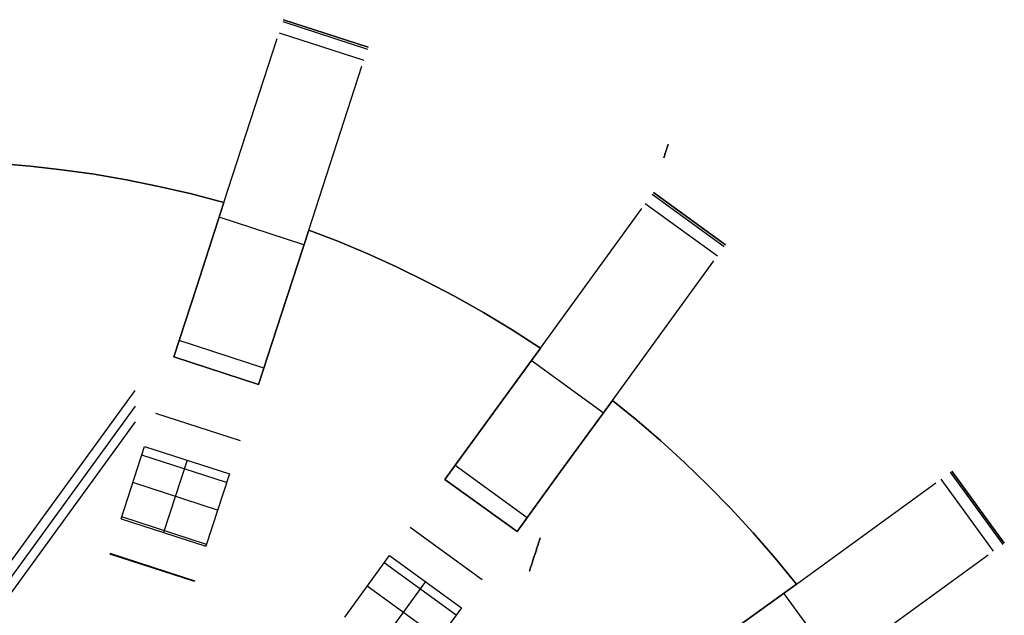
# Model space of a CAD drawing. Header units: millimetres. Extents: x 567 to 919, y 2269 to 2620.
# Tile 17 of 17: x 756 to 889, y 2533 to 2613. Entities that reach past the tile are written whole.
import ezdxf

# ---------------------------------------------------------------- set-up
doc = ezdxf.new("R2010")
doc.units = ezdxf.units.MM

msp = doc.modelspace()

# ---------------------------------------------------------------- linework, layer by layer
at = {"extrusion": (0.994926, -0.03131, -0.09561)}
for points in [[(2583.48, -243.88), (2636.76, -81.99)], [(2635.09, -81.44), (2581.81, -243.32)], [(2633.42, -80.89), (2580.13, -242.77)]]:
    msp.add_lwpolyline(points, dxfattribs=at)
at = {"extrusion": (0.951057, -0.309017, -5.69418e-14)}
msp.add_lwpolyline([(2730.19, -75.67), (2730.19, -75.5), (2730.18, -75.33), (2730.17, -75.16), (2730.15, -74.99), (2730.12, -74.82), (2730.09, -74.65), (2730.05, -74.48), (2730.01, -74.32), (2729.96, -74.15), (2729.9, -73.99), (2729.84, -73.83), (2729.78, -73.67), (2729.71, -73.52), (2729.63, -73.36), (2729.55, -73.21), (2729.46, -73.07), (2729.37, -72.92), (2729.27, -72.78), (2729.17, -72.64), (2729.07, -72.51), (2728.96, -72.38), (2728.84, -72.25), (2728.72, -72.13), (2728.6, -72.01), (2728.47, -71.89), (2728.34, -71.78)], dxfattribs=at)
at = {"extrusion": (0.951057, -0.309017, -1.42209e-13)}
msp.add_lwpolyline([(2729.92, -150.49), (2729.97, -150.33), (2730.02, -150.17), (2730.06, -150.01), (2730.1, -149.85), (2730.13, -149.69), (2730.15, -149.52), (2730.17, -149.36), (2730.18, -149.19), (2730.19, -149.03), (2730.19, -148.86)], dxfattribs=at)
for points in [[(791.76, 2613.15), (803.17, 2609.44)], [(791.85, 2613.41), (803.26, 2609.7)], [(791.85, 2613.41), (803.26, 2609.7)], [(803.26, 2609.7), (791.85, 2613.41)], [(783.84, 2588.76), (791.01, 2610.86)], [(791.27, 2611.65), (802.69, 2607.94)], [(795.25, 2585.05), (802.43, 2607.15)], [(783.84, 2588.76), (779.45, 2589.92), (775.06, 2590.94), (770.69, 2591.83), (766.34, 2592.57), (762.01, 2593.18), (757.72, 2593.66), (753.45, 2594.01), (749.23, 2594.24)], [(783.84, 2588.76), (779.45, 2589.92), (775.06, 2590.94), (770.69, 2591.83), (766.34, 2592.57), (762.01, 2593.18), (757.72, 2593.66), (753.45, 2594.01), (749.23, 2594.24)], [(749.23, 2594.24), (753.45, 2594.01), (757.72, 2593.66), (762.01, 2593.18), (766.34, 2592.57), (770.69, 2591.83), (775.06, 2590.94), (779.45, 2589.92), (783.84, 2588.76)], [(783.84, 2588.76), (779.45, 2589.92), (775.06, 2590.94), (770.69, 2591.83), (766.34, 2592.57), (762.01, 2593.18), (757.72, 2593.66), (753.45, 2594.01), (749.23, 2594.24)], [(749.23, 2594.24), (753.45, 2594.01), (757.72, 2593.66), (762.01, 2593.18), (766.34, 2592.57), (770.69, 2591.83), (775.06, 2590.94), (779.45, 2589.92), (783.84, 2588.76)], [(749.23, 2594.24), (753.45, 2594.01), (757.72, 2593.66), (762.01, 2593.18), (766.34, 2592.57), (770.69, 2591.83), (775.06, 2590.94), (779.45, 2589.92), (783.84, 2588.76)], [(841.54, 2589.89), (851.25, 2582.84)], [(841.7, 2590.11), (851.41, 2583.06)], [(841.7, 2590.11), (851.41, 2583.06)], [(851.41, 2583.06), (841.7, 2590.11)], [(851.41, 2583.06), (841.7, 2590.11)], [(780.16, 2577.46), (783.84, 2588.76)], [(783.84, 2588.76), (780.16, 2577.46)], [(780.16, 2577.46), (783.84, 2588.76)], [(783.84, 2588.76), (780.16, 2577.46)], [(840.61, 2588.61), (850.32, 2581.56)], [(826.47, 2569.14), (840.13, 2587.94)], [(794.6, 2583.06), (783.19, 2586.77)], [(795.25, 2585.05), (791.58, 2573.75)], [(791.58, 2573.75), (795.25, 2585.05)], [(795.25, 2585.05), (791.58, 2573.75)], [(791.58, 2573.75), (795.25, 2585.05)], [(826.47, 2569.14), (822.66, 2571.61), (818.8, 2573.93), (814.92, 2576.12), (811.01, 2578.17), (807.08, 2580.09), (803.14, 2581.88), (799.2, 2583.53), (795.25, 2585.05)], [(826.47, 2569.14), (822.66, 2571.61), (818.8, 2573.93), (814.92, 2576.12), (811.01, 2578.17), (807.08, 2580.09), (803.14, 2581.88), (799.2, 2583.53), (795.25, 2585.05)], [(795.25, 2585.05), (799.2, 2583.53), (803.14, 2581.88), (807.08, 2580.09), (811.01, 2578.17), (814.92, 2576.12), (818.8, 2573.93), (822.66, 2571.61), (826.47, 2569.14)], [(826.47, 2569.14), (822.66, 2571.61), (818.8, 2573.93), (814.92, 2576.12), (811.01, 2578.17), (807.08, 2580.09), (803.14, 2581.88), (799.2, 2583.53), (795.25, 2585.05)], [(795.25, 2585.05), (799.2, 2583.53), (803.14, 2581.88), (807.08, 2580.09), (811.01, 2578.17), (814.92, 2576.12), (818.8, 2573.93), (822.66, 2571.61), (826.47, 2569.14)], [(795.25, 2585.05), (799.2, 2583.53), (803.14, 2581.88), (807.08, 2580.09), (811.01, 2578.17), (814.92, 2576.12), (818.8, 2573.93), (822.66, 2571.61), (826.47, 2569.14)], [(836.18, 2562.09), (849.83, 2580.89)], [(777.07, 2567.95), (780.16, 2577.46)], [(780.16, 2577.46), (777.07, 2567.95)], [(777.07, 2567.95), (780.16, 2577.46)], [(780.16, 2577.46), (777.07, 2567.95)], [(791.58, 2573.75), (788.49, 2564.24)], [(788.49, 2564.24), (791.58, 2573.75)], [(791.58, 2573.75), (788.49, 2564.24)], [(788.49, 2564.24), (791.58, 2573.75)], [(789.2, 2566.44), (777.79, 2570.15)], [(819.49, 2559.53), (826.47, 2569.14)], [(826.47, 2569.14), (819.49, 2559.53)], [(819.49, 2559.53), (826.47, 2569.14)], [(826.47, 2569.14), (819.49, 2559.53)], [(777.07, 2567.95), (788.49, 2564.24)], [(777.07, 2567.95), (788.49, 2564.24)], [(777.07, 2567.95), (788.49, 2564.24)], [(777.07, 2567.95), (788.49, 2564.24)], [(777.07, 2567.95), (788.49, 2564.24)], [(777.07, 2567.95), (788.49, 2564.24)], [(788.49, 2564.24), (777.07, 2567.95)], [(788.49, 2564.24), (777.07, 2567.95)], [(788.49, 2564.24), (777.07, 2567.95)], [(834.95, 2560.39), (825.24, 2567.45)], [(836.18, 2562.09), (829.2, 2552.48)], [(829.2, 2552.48), (836.18, 2562.09)], [(836.18, 2562.09), (829.2, 2552.48)], [(829.2, 2552.48), (836.18, 2562.09)], [(860.96, 2537.31), (858.09, 2540.83), (855.14, 2544.24), (852.13, 2547.52), (849.04, 2550.68), (845.9, 2553.72), (842.7, 2556.63), (839.46, 2559.42), (836.18, 2562.09)], [(860.96, 2537.31), (858.09, 2540.83), (855.14, 2544.24), (852.13, 2547.52), (849.04, 2550.68), (845.9, 2553.72), (842.7, 2556.63), (839.46, 2559.42), (836.18, 2562.09)], [(836.18, 2562.09), (839.46, 2559.42), (842.7, 2556.63), (845.9, 2553.72), (849.04, 2550.68), (852.13, 2547.52), (855.14, 2544.24), (858.09, 2540.83), (860.96, 2537.31)], [(860.96, 2537.31), (858.09, 2540.83), (855.14, 2544.24), (852.13, 2547.52), (849.04, 2550.68), (845.9, 2553.72), (842.7, 2556.63), (839.46, 2559.42), (836.18, 2562.09)], [(836.18, 2562.09), (839.46, 2559.42), (842.7, 2556.63), (845.9, 2553.72), (849.04, 2550.68), (852.13, 2547.52), (855.14, 2544.24), (858.09, 2540.83), (860.96, 2537.31)], [(836.18, 2562.09), (839.46, 2559.42), (842.7, 2556.63), (845.9, 2553.72), (849.04, 2550.68), (852.13, 2547.52), (855.14, 2544.24), (858.09, 2540.83), (860.96, 2537.31)], [(774.62, 2560.38), (786.03, 2556.67)], [(813.61, 2551.44), (819.49, 2559.53)], [(819.49, 2559.53), (813.61, 2551.44)], [(813.61, 2551.44), (819.49, 2559.53)], [(819.49, 2559.53), (813.61, 2551.44)], [(769.98, 2546.13), (773.15, 2555.89)], [(773.15, 2555.89), (784.57, 2552.18)], [(784.19, 2551.01), (772.77, 2554.71)], [(778.86, 2554.03), (775.69, 2544.28)], [(824.67, 2546.26), (814.97, 2553.31)], [(829.2, 2552.48), (823.32, 2544.39)], [(823.32, 2544.39), (829.2, 2552.48)], [(829.2, 2552.48), (823.32, 2544.39)], [(823.32, 2544.39), (829.2, 2552.48)], [(881.92, 2552.55), (888.98, 2542.84)], [(881.92, 2552.55), (888.98, 2542.84)], [(888.98, 2542.84), (881.92, 2552.55)], [(784.57, 2552.18), (781.4, 2542.42)], [(813.61, 2551.44), (823.32, 2544.39)], [(813.61, 2551.44), (823.32, 2544.39)], [(813.61, 2551.44), (823.32, 2544.39)], [(813.61, 2551.44), (823.32, 2544.39)], [(813.61, 2551.44), (823.32, 2544.39)], [(813.61, 2551.44), (823.32, 2544.39)], [(823.32, 2544.39), (813.61, 2551.44)], [(823.32, 2544.39), (813.61, 2551.44)], [(823.32, 2544.39), (813.61, 2551.44)], [(880.42, 2551.46), (887.48, 2541.75)], [(881.7, 2552.39), (888.76, 2542.68)], [(782.98, 2547.3), (771.57, 2551.01)], [(860.96, 2537.31), (879.75, 2550.97)], [(769.98, 2546.13), (781.4, 2542.42)], [(781.48, 2542.67), (770.07, 2546.38)], [(808.93, 2545), (818.64, 2537.95)], [(779.85, 2537.67), (768.44, 2541.37)], [(768.47, 2541.48), (779.89, 2537.77)], [(800.12, 2532.88), (806.15, 2541.18)], [(806.15, 2541.18), (815.86, 2534.13)], [(868.01, 2527.61), (886.8, 2541.26)], [(815.14, 2533.13), (805.43, 2540.18)], [(812.85, 2529.98), (803.14, 2537.03)], [(811.01, 2537.65), (804.98, 2529.35)], [(851.34, 2530.33), (860.96, 2537.31)], [(860.96, 2537.31), (851.34, 2530.33)], [(851.34, 2530.33), (860.96, 2537.31)], [(860.96, 2537.31), (851.34, 2530.33)], [(866.31, 2526.37), (859.26, 2536.08)], [(815.86, 2534.13), (809.83, 2525.83)]]:
    msp.add_lwpolyline(points)
at = {"extrusion": (1, 0, 0)}
for points in [[(2613.41, -148.86), (2613.41, -75.67)], [(2611.56, -75.67), (2611.56, -148.86)], [(2609.7, -75.67), (2609.7, -148.86)], [(2590.11, -148.86), (2590.11, -75.67)], [(2588.76, -94), (2588.76, -106)], [(2588.76, -146), (2588.76, -158)], [(2586.59, -75.67), (2586.59, -148.86)], [(2585.05, -94), (2585.05, -106)], [(2585.05, -146), (2585.05, -158)], [(2583.06, -75.67), (2583.06, -148.86)], [(2569.14, -94), (2569.14, -106)], [(2569.14, -146), (2569.14, -158)], [(2567.95, -84), (2567.95, -94)], [(2567.95, -106), (2567.95, -146)], [(2567.95, -158), (2567.95, -178)], [(2566.1, -94), (2566.1, -84)], [(2566.1, -146), (2566.1, -106)], [(2566.1, -178), (2566.1, -158)], [(2563.22, -30.55), (2563.22, -79.02)], [(2563.22, -201.43), (2563.22, -302.98)], [(2564.24, -94), (2564.24, -84)], [(2564.24, -146), (2564.24, -106)], [(2564.24, -178), (2564.24, -158)], [(2562.09, -94), (2562.09, -106)], [(2562.09, -146), (2562.09, -158)], [(2559.51, -30.55), (2559.51, -79.02)], [(2559.51, -201.43), (2559.51, -302.98)], [(2552.55, -148.86), (2552.55, -75.67)], [(2551.44, -84), (2551.44, -94)], [(2551.44, -106), (2551.44, -146)], [(2551.44, -158), (2551.44, -178)], [(2547.41, -30.55), (2547.41, -79.02)], [(2547.41, -201.43), (2547.41, -302.98)], [(2547.92, -94), (2547.92, -84)], [(2547.92, -146), (2547.92, -106)], [(2547.92, -178), (2547.92, -158)], [(2547.69, -75.67), (2547.69, -148.86)], [(2544.39, -94), (2544.39, -84)], [(2544.39, -146), (2544.39, -106)], [(2544.39, -178), (2544.39, -158)], [(2542.84, -75.67), (2542.84, -148.86)], [(2540.36, -30.55), (2540.36, -79.02)], [(2540.36, -201.43), (2540.36, -302.98)], [(2537.31, -94), (2537.31, -106)], [(2537.31, -146), (2537.31, -158)]]:
    msp.add_lwpolyline(points, dxfattribs=at)
at = {"extrusion": (0.970735, -0.182849, 0.155688)}
for points in [[(2712.98, -116.71), (2626.43, -45.16)], [(2625.66, -46.09), (2712.22, -117.63)], [(2624.9, -47.02), (2711.45, -118.56)]]:
    msp.add_lwpolyline(points, dxfattribs=at)
at = {"extrusion": (0.951057, -0.309017, -8.69269e-14)}
msp.add_lwpolyline([(2728.34, -71.78), (2728.47, -71.89), (2728.6, -72.01), (2728.72, -72.13), (2728.84, -72.25), (2728.96, -72.38), (2729.07, -72.51), (2729.17, -72.64), (2729.27, -72.78), (2729.37, -72.92), (2729.46, -73.07), (2729.55, -73.21), (2729.63, -73.36), (2729.71, -73.52), (2729.78, -73.67), (2729.84, -73.83), (2729.9, -73.99), (2729.96, -74.15), (2730.01, -74.32), (2730.05, -74.48), (2730.09, -74.65), (2730.12, -74.82), (2730.15, -74.99), (2730.17, -75.16), (2730.18, -75.33), (2730.19, -75.5), (2730.19, -75.67)], dxfattribs=at)
at = {"extrusion": (0.951057, -0.309017, 7.21547e-14)}
msp.add_lwpolyline([(2730.19, -148.86), (2730.19, -149.03), (2730.18, -149.19), (2730.17, -149.36), (2730.15, -149.52), (2730.13, -149.69), (2730.1, -149.85), (2730.06, -150.01), (2730.02, -150.17), (2729.97, -150.33), (2729.92, -150.49)], dxfattribs=at)
at = {"extrusion": (0.951057, -0.309017, 4.61598e-14)}
msp.add_lwpolyline([(2728.34, -71.78), (2728.47, -71.89), (2728.6, -72.01), (2728.72, -72.13), (2728.84, -72.25), (2728.96, -72.38), (2729.07, -72.51), (2729.17, -72.64), (2729.27, -72.78), (2729.37, -72.92), (2729.46, -73.07), (2729.55, -73.21), (2729.63, -73.36), (2729.71, -73.52), (2729.78, -73.67), (2729.84, -73.83), (2729.9, -73.99), (2729.96, -74.15), (2730.01, -74.32), (2730.05, -74.48), (2730.09, -74.65), (2730.12, -74.82), (2730.15, -74.99), (2730.17, -75.16), (2730.18, -75.33), (2730.19, -75.5), (2730.19, -75.67)], dxfattribs=at)
at = {"extrusion": (0.951057, -0.309017, -3.17313e-13)}
msp.add_lwpolyline([(2730.19, -148.86), (2730.19, -149.03), (2730.18, -149.19), (2730.17, -149.36), (2730.15, -149.52), (2730.13, -149.69), (2730.1, -149.85), (2730.06, -150.01), (2730.02, -150.17), (2729.97, -150.33), (2729.92, -150.49)], dxfattribs=at)
at = {"extrusion": (0.981519, -0.051352, -0.184345)}
for points in [[(2583.79, -181.88), (2630.32, -17.93)], [(2627.06, -17), (2580.52, -180.95)], [(2623.79, -16.08), (2577.26, -180.03)]]:
    msp.add_lwpolyline(points, dxfattribs=at)
at = {"extrusion": (0.809017, -0.587785, 1.3059e-13)}
msp.add_lwpolyline([(2590.19, -75.67), (2590.18, -75.5), (2590.17, -75.33), (2590.16, -75.16), (2590.14, -74.99), (2590.11, -74.82), (2590.08, -74.65), (2590.04, -74.48), (2590, -74.32), (2589.95, -74.15), (2589.9, -73.99), (2589.84, -73.83), (2589.77, -73.67), (2589.7, -73.52), (2589.62, -73.36), (2589.54, -73.21), (2589.46, -73.07), (2589.36, -72.92), (2589.27, -72.78), (2589.17, -72.64), (2589.06, -72.51), (2588.95, -72.38), (2588.83, -72.25), (2588.72, -72.13), (2588.59, -72.01), (2588.46, -71.89), (2588.33, -71.78)], dxfattribs=at)
at = {"extrusion": (0.809017, -0.587785, 9.42342e-14)}
msp.add_lwpolyline([(2589.91, -150.49), (2589.97, -150.33), (2590.01, -150.17), (2590.05, -150.01), (2590.09, -149.85), (2590.12, -149.69), (2590.14, -149.52), (2590.16, -149.36), (2590.18, -149.19), (2590.18, -149.03), (2590.19, -148.86)], dxfattribs=at)
at = {"extrusion": (0.889572, -0.32285, 0.323156)}
for points in [[(2720.09, -37.9), (2636.23, 36.78)], [(2634.57, 34.91), (2718.44, -39.76)], [(2632.91, 33.05), (2716.78, -41.63)]]:
    msp.add_lwpolyline(points, dxfattribs=at)
at = {"extrusion": (0.809017, -0.587785, 1.92682e-13)}
msp.add_lwpolyline([(2588.33, -71.78), (2588.46, -71.89), (2588.59, -72.01), (2588.72, -72.13), (2588.83, -72.25), (2588.95, -72.38), (2589.06, -72.51), (2589.17, -72.64), (2589.27, -72.78), (2589.36, -72.92), (2589.46, -73.07), (2589.54, -73.21), (2589.62, -73.36), (2589.7, -73.52), (2589.77, -73.67), (2589.84, -73.83), (2589.9, -73.99), (2589.95, -74.15), (2590, -74.32), (2590.04, -74.48), (2590.08, -74.65), (2590.11, -74.82), (2590.14, -74.99), (2590.16, -75.16), (2590.17, -75.33), (2590.18, -75.5), (2590.19, -75.67)], dxfattribs=at)
at = {"extrusion": (0.809017, -0.587785, 9.4241e-14)}
msp.add_lwpolyline([(2590.19, -148.86), (2590.18, -149.03), (2590.18, -149.19), (2590.16, -149.36), (2590.14, -149.52), (2590.12, -149.69), (2590.09, -149.85), (2590.05, -150.01), (2590.01, -150.17), (2589.97, -150.33), (2589.91, -150.49)], dxfattribs=at)
at = {"extrusion": (0.809017, -0.587785, -1.07647e-13)}
msp.add_lwpolyline([(2588.33, -71.78), (2588.46, -71.89), (2588.59, -72.01), (2588.72, -72.13), (2588.83, -72.25), (2588.95, -72.38), (2589.06, -72.51), (2589.17, -72.64), (2589.27, -72.78), (2589.36, -72.92), (2589.46, -73.07), (2589.54, -73.21), (2589.62, -73.36), (2589.7, -73.52), (2589.77, -73.67), (2589.84, -73.83), (2589.9, -73.99), (2589.95, -74.15), (2590, -74.32), (2590.04, -74.48), (2590.08, -74.65), (2590.11, -74.82), (2590.14, -74.99), (2590.16, -75.16), (2590.17, -75.33), (2590.18, -75.5), (2590.19, -75.67)], dxfattribs=at)
at = {"extrusion": (0.809017, -0.587785, -7.14095e-14)}
msp.add_lwpolyline([(2590.19, -148.86), (2590.18, -149.03), (2590.18, -149.19), (2590.16, -149.36), (2590.14, -149.52), (2590.12, -149.69), (2590.09, -149.85), (2590.05, -150.01), (2590.01, -150.17), (2589.97, -150.33), (2589.91, -150.49)], dxfattribs=at)
at = {"extrusion": (0.975835, -0.150585, 0.158335)}
for points in [[(2611.65, -96.59), (2656.42, -142.53)], [(2655.46, -143.47), (2610.68, -97.52)], [(2654.5, -144.4), (2609.72, -98.46)]]:
    msp.add_lwpolyline(points, dxfattribs=at)
at = {"extrusion": (0.997934, -0.01273, -0.062974)}
for points in [[(2577.66, -130.78), (2551.07, -262)], [(2549.29, -261.64), (2575.87, -130.42)], [(2547.51, -261.28), (2574.09, -130.06)]]:
    msp.add_lwpolyline(points, dxfattribs=at)
at = {"extrusion": (0.951057, -0.309017, 9.16672e-14)}
msp.add_lwpolyline([(2669.71, -315), (2669.88, -315), (2670.05, -314.99), (2670.23, -314.97), (2670.4, -314.95), (2670.57, -314.93), (2670.74, -314.89), (2670.9, -314.86), (2671.07, -314.81), (2671.23, -314.76), (2671.4, -314.71), (2671.56, -314.65), (2671.72, -314.58), (2671.87, -314.51), (2672.03, -314.43), (2672.18, -314.35), (2672.33, -314.26), (2672.47, -314.17), (2672.61, -314.07), (2672.75, -313.97), (2672.89, -313.86), (2673.02, -313.75), (2673.14, -313.63), (2673.27, -313.51), (2673.39, -313.39), (2673.5, -313.26), (2673.61, -313.13), (2673.72, -312.99), (2673.82, -312.85), (2673.91, -312.71), (2674, -312.56), (2674.09, -312.41), (2674.17, -312.26), (2674.24, -312.11), (2674.31, -311.95), (2674.38, -311.79), (2674.44, -311.63)], dxfattribs=at)
at = {"extrusion": (0.951057, -0.309017, 2.43155e-14)}
msp.add_lwpolyline([(2674.44, -311.63), (2674.38, -311.79), (2674.31, -311.95), (2674.24, -312.11), (2674.17, -312.26), (2674.09, -312.41), (2674, -312.56), (2673.91, -312.71), (2673.82, -312.85), (2673.72, -312.99), (2673.61, -313.13), (2673.5, -313.26), (2673.39, -313.39), (2673.27, -313.51), (2673.14, -313.63), (2673.02, -313.75), (2672.89, -313.86), (2672.75, -313.97), (2672.61, -314.07), (2672.47, -314.17), (2672.33, -314.26), (2672.18, -314.35), (2672.03, -314.43), (2671.87, -314.51), (2671.72, -314.58), (2671.56, -314.65), (2671.4, -314.71), (2671.23, -314.76), (2671.07, -314.81), (2670.9, -314.86), (2670.74, -314.89), (2670.57, -314.93), (2670.4, -314.95), (2670.23, -314.97), (2670.05, -314.99), (2669.88, -315), (2669.71, -315)], dxfattribs=at)
at = {"extrusion": (0.951057, -0.309017, 4.16951e-14)}
msp.add_lwpolyline([(2674.44, -311.63), (2674.38, -311.79), (2674.31, -311.95), (2674.24, -312.11), (2674.17, -312.26), (2674.09, -312.41), (2674, -312.56), (2673.91, -312.71), (2673.82, -312.85), (2673.72, -312.99), (2673.61, -313.13), (2673.5, -313.26), (2673.39, -313.39), (2673.27, -313.51), (2673.14, -313.63), (2673.02, -313.75), (2672.89, -313.86), (2672.75, -313.97), (2672.61, -314.07), (2672.47, -314.17), (2672.33, -314.26), (2672.18, -314.35), (2672.03, -314.43), (2671.87, -314.51), (2671.72, -314.58), (2671.56, -314.65), (2671.4, -314.71), (2671.23, -314.76), (2671.07, -314.81), (2670.9, -314.86), (2670.74, -314.89), (2670.57, -314.93), (2670.4, -314.95), (2670.23, -314.97), (2670.05, -314.99), (2669.88, -315), (2669.71, -315)], dxfattribs=at)
at = {"extrusion": (-0.587785, 0.809017, -2.45863e-13)}
msp.add_lwpolyline([(-2213.84, -75.67), (-2213.84, -75.5), (-2213.83, -75.33), (-2213.82, -75.16), (-2213.79, -74.99), (-2213.77, -74.82), (-2213.74, -74.65), (-2213.7, -74.48), (-2213.66, -74.32), (-2213.61, -74.15), (-2213.55, -73.99), (-2213.49, -73.83), (-2213.43, -73.67), (-2213.35, -73.52), (-2213.28, -73.36), (-2213.2, -73.21), (-2213.11, -73.07), (-2213.02, -72.92), (-2212.92, -72.78), (-2212.82, -72.64), (-2212.71, -72.51), (-2212.6, -72.38), (-2212.49, -72.25), (-2212.37, -72.13), (-2212.25, -72.01), (-2212.12, -71.89), (-2211.99, -71.78)], dxfattribs=at)
at = {"extrusion": (-0.587785, 0.809017, 4.41892e-13)}
msp.add_lwpolyline([(-2213.57, -150.49), (-2213.62, -150.33), (-2213.67, -150.17), (-2213.71, -150.01), (-2213.74, -149.85), (-2213.77, -149.69), (-2213.8, -149.52), (-2213.82, -149.36), (-2213.83, -149.19), (-2213.84, -149.03), (-2213.84, -148.86)], dxfattribs=at)
at = {"extrusion": (0.909535, -0.261413, 0.323124)}
for points in [[(2634.28, -56.49), (2676.91, -104.43)], [(2674.87, -106.25), (2632.23, -58.32)], [(2672.82, -108.07), (2630.18, -60.14)]]:
    msp.add_lwpolyline(points, dxfattribs=at)
at = {"extrusion": (0.992505, -0.020711, -0.12044)}
for points in [[(2567.86, -85.15), (2545.01, -217.07)], [(2541.58, -216.47), (2564.44, -84.55)], [(2538.16, -215.88), (2561.01, -83.96)]]:
    msp.add_lwpolyline(points, dxfattribs=at)
at = {"extrusion": (-0.32285, 0.889572, 0.323156)}
for points in [[(-1698.05, -745.92), (-1614.18, -671.25)], [(-1615.84, -669.38), (-1699.71, -744.06)], [(-1617.5, -667.52), (-1701.36, -742.2)]]:
    msp.add_lwpolyline(points, dxfattribs=at)
at = {"extrusion": (-0.051352, 0.981519, -0.184345)}
for points in [[(-967.33, 149.53), (-1013.86, 313.48)], [(-1017.12, 312.55), (-970.59, 148.6)], [(-1020.39, 311.62), (-973.86, 147.67)]]:
    msp.add_lwpolyline(points, dxfattribs=at)
at = {"extrusion": (-0.587785, 0.809017, 2.86597e-13)}
msp.add_lwpolyline([(-2211.99, -71.78), (-2212.12, -71.89), (-2212.25, -72.01), (-2212.37, -72.13), (-2212.49, -72.25), (-2212.6, -72.38), (-2212.71, -72.51), (-2212.82, -72.64), (-2212.92, -72.78), (-2213.02, -72.92), (-2213.11, -73.07), (-2213.2, -73.21), (-2213.28, -73.36), (-2213.35, -73.52), (-2213.43, -73.67), (-2213.49, -73.83), (-2213.55, -73.99), (-2213.61, -74.15), (-2213.66, -74.32), (-2213.7, -74.48), (-2213.74, -74.65), (-2213.77, -74.82), (-2213.79, -74.99), (-2213.82, -75.16), (-2213.83, -75.33), (-2213.84, -75.5), (-2213.84, -75.67)], dxfattribs=at)
at = {"extrusion": (-0.587785, 0.809017, 3.60916e-13)}
msp.add_lwpolyline([(-2213.84, -148.86), (-2213.84, -149.03), (-2213.83, -149.19), (-2213.82, -149.36), (-2213.8, -149.52), (-2213.77, -149.69), (-2213.74, -149.85), (-2213.71, -150.01), (-2213.67, -150.17), (-2213.62, -150.33), (-2213.57, -150.49)], dxfattribs=at)
at = {"extrusion": (0.951057, -0.309017, 3.026e-14)}
msp.add_lwpolyline([(2654.56, -308.96), (2654.53, -309.13), (2654.5, -309.3), (2654.48, -309.47), (2654.46, -309.64), (2654.45, -309.81), (2654.45, -309.98), (2654.45, -310.15), (2654.46, -310.32), (2654.48, -310.49), (2654.49, -310.66), (2654.52, -310.83), (2654.55, -311), (2654.59, -311.17), (2654.63, -311.33), (2654.68, -311.5), (2654.73, -311.66), (2654.79, -311.82), (2654.86, -311.98), (2654.93, -312.13), (2655.01, -312.29), (2655.09, -312.44), (2655.17, -312.59), (2655.26, -312.73), (2655.36, -312.87), (2655.46, -313.01), (2655.57, -313.15), (2655.68, -313.28), (2655.79, -313.41), (2655.91, -313.53), (2656.03, -313.65), (2656.16, -313.76), (2656.29, -313.87), (2656.42, -313.98), (2656.56, -314.08), (2656.7, -314.18), (2656.85, -314.27), (2656.99, -314.36), (2657.15, -314.44), (2657.3, -314.51), (2657.45, -314.58), (2657.61, -314.65), (2657.77, -314.71), (2657.93, -314.76), (2658.1, -314.81), (2658.26, -314.86), (2658.43, -314.89), (2658.6, -314.93), (2658.77, -314.95), (2658.94, -314.97), (2659.11, -314.99), (2659.28, -315), (2659.45, -315)], dxfattribs=at)
at = {"extrusion": (0.809017, -0.587785, -1.80161e-13)}
msp.add_lwpolyline([(2529.7, -315), (2529.87, -315), (2530.05, -314.99), (2530.22, -314.97), (2530.39, -314.95), (2530.56, -314.93), (2530.73, -314.89), (2530.9, -314.86), (2531.06, -314.81), (2531.23, -314.76), (2531.39, -314.71), (2531.55, -314.65), (2531.71, -314.58), (2531.87, -314.51), (2532.02, -314.43), (2532.17, -314.35), (2532.32, -314.26), (2532.46, -314.17), (2532.61, -314.07), (2532.74, -313.97), (2532.88, -313.86), (2533.01, -313.75), (2533.14, -313.63), (2533.26, -313.51), (2533.38, -313.39), (2533.49, -313.26), (2533.6, -313.13), (2533.71, -312.99), (2533.81, -312.85), (2533.9, -312.71), (2534, -312.56), (2534.08, -312.41), (2534.16, -312.26), (2534.24, -312.11), (2534.31, -311.95), (2534.37, -311.79), (2534.43, -311.63)], dxfattribs=at)
at = {"extrusion": (0.951057, -0.309017, 2.24659e-14)}
msp.add_lwpolyline([(2659.45, -315), (2659.28, -315), (2659.11, -314.99), (2658.94, -314.97), (2658.77, -314.95), (2658.6, -314.93), (2658.43, -314.89), (2658.26, -314.86), (2658.1, -314.81), (2657.93, -314.76), (2657.77, -314.71), (2657.61, -314.65), (2657.45, -314.58), (2657.3, -314.51), (2657.15, -314.44), (2656.99, -314.36), (2656.85, -314.27), (2656.7, -314.18), (2656.56, -314.08), (2656.42, -313.98), (2656.29, -313.87), (2656.16, -313.76), (2656.03, -313.65), (2655.91, -313.53), (2655.79, -313.41), (2655.68, -313.28), (2655.57, -313.15), (2655.46, -313.01), (2655.36, -312.87), (2655.26, -312.73), (2655.17, -312.59), (2655.09, -312.44), (2655.01, -312.29), (2654.93, -312.13), (2654.86, -311.98), (2654.79, -311.82), (2654.73, -311.66), (2654.68, -311.5), (2654.63, -311.33), (2654.59, -311.17), (2654.55, -311), (2654.52, -310.83), (2654.49, -310.66), (2654.48, -310.49), (2654.46, -310.32), (2654.45, -310.15), (2654.45, -309.98), (2654.45, -309.81), (2654.46, -309.64), (2654.48, -309.47), (2654.5, -309.3), (2654.53, -309.13), (2654.56, -308.96)], dxfattribs=at)
at = {"extrusion": (0.951057, -0.309017, 2.45262e-14)}
msp.add_lwpolyline([(2659.45, -315), (2659.28, -315), (2659.11, -314.99), (2658.94, -314.97), (2658.77, -314.95), (2658.6, -314.93), (2658.43, -314.89), (2658.26, -314.86), (2658.1, -314.81), (2657.93, -314.76), (2657.77, -314.71), (2657.61, -314.65), (2657.45, -314.58), (2657.3, -314.51), (2657.15, -314.44), (2656.99, -314.36), (2656.85, -314.27), (2656.7, -314.18), (2656.56, -314.08), (2656.42, -313.98), (2656.29, -313.87), (2656.16, -313.76), (2656.03, -313.65), (2655.91, -313.53), (2655.79, -313.41), (2655.68, -313.28), (2655.57, -313.15), (2655.46, -313.01), (2655.36, -312.87), (2655.26, -312.73), (2655.17, -312.59), (2655.09, -312.44), (2655.01, -312.29), (2654.93, -312.13), (2654.86, -311.98), (2654.79, -311.82), (2654.73, -311.66), (2654.68, -311.5), (2654.63, -311.33), (2654.59, -311.17), (2654.55, -311), (2654.52, -310.83), (2654.49, -310.66), (2654.48, -310.49), (2654.46, -310.32), (2654.45, -310.15), (2654.45, -309.98), (2654.45, -309.81), (2654.46, -309.64), (2654.48, -309.47), (2654.5, -309.3), (2654.53, -309.13), (2654.56, -308.96)], dxfattribs=at)
at = {"extrusion": (-0.587785, 0.809017, 1.19829e-13)}
msp.add_lwpolyline([(-2211.99, -71.78), (-2212.12, -71.89), (-2212.25, -72.01), (-2212.37, -72.13), (-2212.49, -72.25), (-2212.6, -72.38), (-2212.71, -72.51), (-2212.82, -72.64), (-2212.92, -72.78), (-2213.02, -72.92), (-2213.11, -73.07), (-2213.2, -73.21), (-2213.28, -73.36), (-2213.35, -73.52), (-2213.43, -73.67), (-2213.49, -73.83), (-2213.55, -73.99), (-2213.61, -74.15), (-2213.66, -74.32), (-2213.7, -74.48), (-2213.74, -74.65), (-2213.77, -74.82), (-2213.79, -74.99), (-2213.82, -75.16), (-2213.83, -75.33), (-2213.84, -75.5), (-2213.84, -75.67)], dxfattribs=at)
at = {"extrusion": (-0.587785, 0.809017, 2.01194e-13)}
msp.add_lwpolyline([(-2213.84, -148.86), (-2213.84, -149.03), (-2213.83, -149.19), (-2213.82, -149.36), (-2213.8, -149.52), (-2213.77, -149.69), (-2213.74, -149.85), (-2213.71, -150.01), (-2213.67, -150.17), (-2213.62, -150.33), (-2213.57, -150.49)], dxfattribs=at)
at = {"extrusion": (0.809017, -0.587785, -1.51795e-14)}
msp.add_lwpolyline([(2534.43, -311.63), (2534.37, -311.79), (2534.31, -311.95), (2534.24, -312.11), (2534.16, -312.26), (2534.08, -312.41), (2534, -312.56), (2533.9, -312.71), (2533.81, -312.85), (2533.71, -312.99), (2533.6, -313.13), (2533.49, -313.26), (2533.38, -313.39), (2533.26, -313.51), (2533.14, -313.63), (2533.01, -313.75), (2532.88, -313.86), (2532.74, -313.97), (2532.61, -314.07), (2532.46, -314.17), (2532.32, -314.26), (2532.17, -314.35), (2532.02, -314.43), (2531.87, -314.51), (2531.71, -314.58), (2531.55, -314.65), (2531.39, -314.71), (2531.23, -314.76), (2531.06, -314.81), (2530.9, -314.86), (2530.73, -314.89), (2530.56, -314.93), (2530.39, -314.95), (2530.22, -314.97), (2530.05, -314.99), (2529.87, -315), (2529.7, -315)], dxfattribs=at)
at = {"extrusion": (0.809017, -0.587785, 6.66842e-14)}
msp.add_lwpolyline([(2534.43, -311.63), (2534.37, -311.79), (2534.31, -311.95), (2534.24, -312.11), (2534.16, -312.26), (2534.08, -312.41), (2534, -312.56), (2533.9, -312.71), (2533.81, -312.85), (2533.71, -312.99), (2533.6, -313.13), (2533.49, -313.26), (2533.38, -313.39), (2533.26, -313.51), (2533.14, -313.63), (2533.01, -313.75), (2532.88, -313.86), (2532.74, -313.97), (2532.61, -314.07), (2532.46, -314.17), (2532.32, -314.26), (2532.17, -314.35), (2532.02, -314.43), (2531.87, -314.51), (2531.71, -314.58), (2531.55, -314.65), (2531.39, -314.71), (2531.23, -314.76), (2531.06, -314.81), (2530.9, -314.86), (2530.73, -314.89), (2530.56, -314.93), (2530.39, -314.95), (2530.22, -314.97), (2530.05, -314.99), (2529.87, -315), (2529.7, -315)], dxfattribs=at)

doc.saveas('drawing.dxf')
